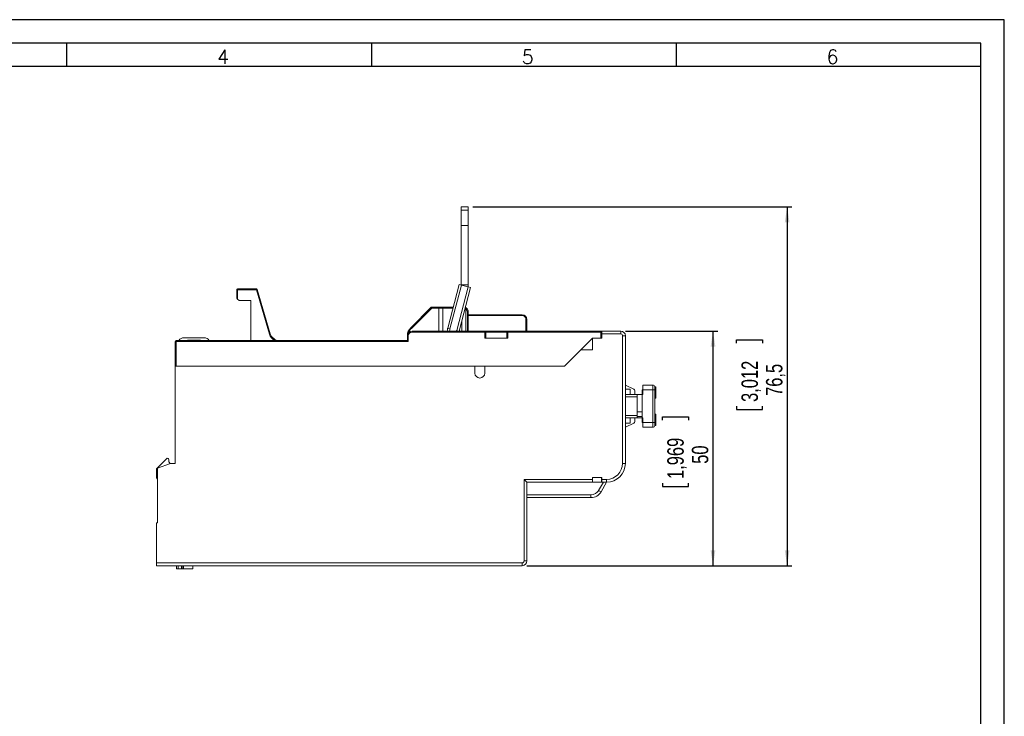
# Model space of a CAD drawing. Header units: millimetres. Extents: x 0 to 420, y 0 to 297.
# Tile 20 of 20: x 210 to 420, y 148 to 297. Entities that reach past the tile are written whole.
import ezdxf

# ---------------------------------------------------------------- set-up
doc = ezdxf.new("R2010")
doc.units = ezdxf.units.MM
doc.layers.add('COTA', color=7, linetype='Continuous')
doc.layers.add('FORMATO', color=7, linetype='Continuous')
doc.styles.add('SLDTEXTSTYLE0', font='ROMANS')
doc.styles.add('SLDTEXTSTYLE1', font='TXT', dxfattribs={"width": 0.605})
doc.styles.add('SLDTEXTSTYLE2', font='TXT', dxfattribs={"width": 0.569583})
doc.styles.add('SLDTEXTSTYLE3', font='TXT', dxfattribs={"width": 0.75})
doc.dimstyles.new('SLDDIMSTYLE0', dxfattribs={"dimtxt": 3.5, "dimasz": 3.302, "dimexe": 0, "dimexo": 0.0625, "dimgap": 0.875, "dimtad": 1, "dimdec": 1, "dimrnd": 1e-09, "dimzin": 12, "dimdsep": 46, "dimtxsty": 'SLDTEXTSTYLE3', "dimsah": 1, "dimcen": 0.09, "dimadec": 0, "dimazin": 3, "dimtfac": 1, "dimtdec": 1, "dimtofl": 0, "dimtmove": 0, "dimatfit": 3, "dimfxl": 1, "dimfrac": 2, "dimtolj": 1, "dimtzin": 12, "dimarcsym": 0})

# ---------------------------------------------------------------- blocks, each defined once
blk = doc.blocks.new('SW_NOTE_0')
at = {"color": 0, "linetype": 'Continuous', "lineweight": 0, "attachment_point": 1, "rotation": 90}
for s, insert, char_height, style in [('Sujeito a alteração sem aviso prévio. As informações contidas são valores de referência.                                                           Los valores demostrados pueden ser cambiados sin aviso previo. La información és de referencia solamente.', (-1.71, 0), 1.32292, 'SLDTEXTSTYLE2'), ('The values shown are subject to change without prior notice. The information is for reference only.', (0.06, 0), 1.3229, 'SLDTEXTSTYLE1')]:
    blk.add_mtext(s, dxfattribs=dict(at, insert=insert, char_height=char_height, style=style))
blk = doc.blocks.new('_D_3')
at = {"layer": 'COTA'}
for p, q in [((339.18, 230.61), (358.87, 230.61)), ((357.87, 180.61), (357.87, 230.61)), ((347.07, 211.62), (347.07, 212.33)), ((347.07, 212.33), (352.63, 212.33)), ((352.63, 212.33), (352.63, 211.62)), ((347.07, 198.2), (347.07, 197.49)), ((347.07, 197.49), (352.63, 197.49)), ((352.63, 197.49), (352.63, 198.2)), ((318.18, 180.61), (358.87, 180.61))]:
    blk.add_line(p, q, dxfattribs=at)
for points in [[(357.87, 230.61), (357.36, 227.31), (358.38, 227.31)], [(357.87, 180.61), (358.38, 183.91), (357.36, 183.91)]]:
    blk.add_solid(points, dxfattribs=at)
at = {"layer": 'COTA', "char_height": 3.5, "attachment_point": 1, "rotation": 90, "style": 'SLDTEXTSTYLE3'}
for s, insert in [('1,969', (348.12, 199.09)), ('50', (353.36, 202.33))]:
    blk.add_mtext(s, dxfattribs=dict(at, insert=insert))
blk = doc.blocks.new('_D_4')
at = {"layer": 'COTA'}
for p, q in [((306.68, 257.11), (374.68, 257.11)), ((373.68, 257.11), (373.68, 180.61)), ((362.89, 228.03), (362.89, 228.74)), ((362.89, 228.74), (368.45, 228.74)), ((368.45, 228.74), (368.45, 228.03)), ((362.89, 214.62), (362.89, 213.91)), ((368.45, 213.91), (368.45, 214.62)), ((362.89, 213.91), (368.45, 213.91)), ((318.18, 180.61), (374.68, 180.61))]:
    blk.add_line(p, q, dxfattribs=at)
for points in [[(373.68, 257.11), (373.18, 253.81), (374.19, 253.81)], [(373.68, 180.61), (374.19, 183.91), (373.18, 183.91)]]:
    blk.add_solid(points, dxfattribs=at)
at = {"layer": 'COTA', "char_height": 3.5, "attachment_point": 1, "rotation": 90, "style": 'SLDTEXTSTYLE3'}
for s, insert in [('3,012', (363.94, 215.51)), ('76,5', (369.17, 216.8))]:
    blk.add_mtext(s, dxfattribs=dict(at, insert=insert))

msp = doc.modelspace()

# ---------------------------------------------------------------- linework, layer by layer
at = {"color": 7, "linetype": 'Continuous', "lineweight": 15}
for p, q in [((304.18, 257.11), (305.68, 257.11)), ((304.18, 256.37), (304.18, 257.11)), ((305.68, 256.37), (304.18, 256.37)), ((304.18, 253.11), (304.18, 256.37)), ((305.68, 257.11), (305.68, 256.37)), ((305.68, 253.11), (305.68, 256.37)), ((304.18, 253.11), (305.68, 253.11)), ((304.18, 240.51), (304.18, 253.11)), ((305.68, 240.51), (305.68, 253.11)), ((256.28, 239.41), (256.48, 239.41)), ((256.28, 237.61), (256.28, 239.41)), ((256.48, 239.61), (256.48, 239.41)), ((256.48, 239.61), (260.48, 239.61)), ((256.48, 239.41), (256.48, 237.41)), ((260.48, 239.41), (256.48, 239.41)), ((260.48, 239.61), (260.48, 239.41)), ((260.68, 239.47), (260.48, 239.41)), ((263.26, 229.99), (260.48, 239.41)), ((260.68, 239.47), (263.45, 230.05)), ((301.28, 231.23), (303.73, 240.53)), ((301.76, 231.1), (304.21, 240.4)), ((303.21, 230.72), (305.66, 240.02)), ((303.7, 230.61), (306.14, 239.89)), ((303.73, 240.53), (304.21, 240.4)), ((304.18, 240.51), (305.68, 240.51)), ((304.21, 240.4), (305.66, 240.02)), ((305.66, 240.02), (306.14, 239.89)), ((256.48, 237.41), (256.28, 237.61)), ((256.78, 237.11), (256.48, 237.41)), ((259.28, 237.11), (256.78, 237.11)), ((259.28, 237.11), (259.28, 228.61)), ((293.42, 231.34), (297.78, 235.71)), ((297.87, 235.51), (293.56, 231.2)), ((297.87, 235.51), (297.78, 235.71)), ((297.78, 235.71), (299.35, 235.71)), ((299.43, 235.51), (297.87, 235.51)), ((299.35, 235.71), (300.2, 235.71)), ((299.43, 230.61), (299.43, 235.51)), ((300.28, 235.51), (299.43, 235.51)), ((300.2, 235.71), (302.46, 235.71)), ((300.28, 230.61), (300.28, 235.51)), ((305.13, 230.61), (305.13, 235.25)), ((305.48, 234.71), (305.68, 234.71)), ((305.48, 230.61), (305.48, 234.71)), ((305.68, 234.71), (305.68, 230.61)), ((305.68, 234.11), (317.18, 234.11)), ((317.18, 233.91), (305.68, 233.91)), ((317.18, 233.91), (317.18, 234.11)), ((317.98, 230.61), (317.98, 233.11)), ((317.98, 233.11), (318.18, 233.11)), ((318.18, 233.11), (318.18, 230.61)), ((293.56, 231.2), (293.42, 231.34)), ((301.28, 231.23), (301.76, 231.1)), ((304.28, 230.61), (304.28, 232.83)), ((245.03, 229.21), (247.18, 229.21)), ((247.18, 229.21), (249.33, 229.21)), ((263.26, 229.99), (263.45, 230.05)), ((292.68, 228.61), (292.68, 229.61)), ((292.88, 229.61), (292.68, 229.61)), ((292.88, 229.61), (292.88, 228.41)), ((293.68, 230.41), (293.68, 230.61)), ((293.68, 230.61), (309.23, 230.61)), ((309.23, 230.41), (293.68, 230.41)), ((309.23, 230.41), (309.23, 230.61)), ((309.23, 230.61), (314.13, 230.61)), ((309.23, 229.11), (309.23, 230.41)), ((309.23, 230.41), (309.43, 230.41)), ((314.13, 229.11), (309.23, 229.11)), ((309.43, 230.41), (309.43, 229.11)), ((313.93, 230.41), (309.43, 230.41)), ((313.93, 230.41), (314.13, 230.41)), ((313.93, 229.11), (313.93, 230.41)), ((314.13, 230.41), (314.13, 230.61)), ((314.13, 230.61), (333.98, 230.61)), ((314.13, 230.41), (314.13, 229.11)), ((333.98, 230.41), (314.13, 230.41)), ((326.18, 223.11), (332.18, 229.11)), ((333.98, 229.11), (332.18, 229.11)), ((332.18, 226.61), (332.18, 229.11)), ((332.18, 229.11), (334.18, 229.11)), ((333.98, 230.41), (333.98, 230.61)), ((334.18, 230.61), (333.98, 230.61)), ((333.98, 229.11), (333.98, 230.41)), ((333.98, 230.41), (334.18, 230.41)), ((334.18, 230.61), (338.18, 230.61)), ((334.18, 230.01), (334.18, 230.61)), ((334.18, 229.11), (334.18, 230.01)), ((338.18, 230.01), (334.18, 230.01)), ((338.18, 230.61), (338.18, 230.01)), ((338.58, 202.41), (338.58, 229.61)), ((339.18, 229.61), (338.58, 229.61)), ((339.18, 229.61), (339.18, 202.41)), ((243.18, 228.41), (243.38, 228.41)), ((243.18, 223.11), (243.18, 228.41)), ((243.38, 228.41), (243.38, 228.61)), ((243.38, 228.61), (292.68, 228.61)), ((243.38, 228.41), (243.38, 223.11)), ((292.88, 228.41), (243.38, 228.41)), ((248.58, 228.66), (245.78, 228.66)), ((292.88, 228.41), (292.68, 228.61)), ((329.68, 226.61), (326.18, 223.11)), ((329.68, 226.61), (332.18, 226.61)), ((243.18, 202.41), (243.18, 223.11)), ((243.18, 223.11), (307.09, 223.11)), ((326.18, 223.11), (243.38, 223.11)), ((307.09, 223.11), (307.09, 221.66)), ((309.18, 221.66), (309.18, 223.11)), ((309.18, 223.11), (326.18, 223.11)), ((340.96, 218.22), (339.18, 219.11)), ((342.93, 219.11), (345.03, 219.11)), ((342.93, 218.11), (342.93, 219.11)), ((345.03, 219.11), (345.03, 218.11)), ((345.43, 218.11), (345.43, 218.71)), ((345.68, 218.71), (345.43, 218.71)), ((345.68, 218.71), (345.68, 217.51)), ((339.18, 218.21), (340.18, 218.21)), ((339.18, 217.11), (342.73, 217.11)), ((341.73, 216.57), (339.18, 216.57)), ((340.18, 218.21), (340.18, 217.11)), ((341.18, 217.11), (341.18, 217.86)), ((342.73, 217.11), (341.73, 217.11)), ((341.73, 217.11), (341.73, 213.4)), ((342.73, 217.11), (342.73, 218.11)), ((342.73, 218.11), (342.93, 218.11)), ((342.93, 217.11), (342.73, 217.11)), ((342.73, 217.11), (342.73, 212.11)), ((345.03, 218.11), (342.93, 218.11)), ((342.93, 218.11), (342.93, 217.11)), ((345.03, 211.11), (345.03, 218.11)), ((345.43, 218.11), (345.03, 218.11)), ((345.43, 218.11), (345.43, 211.11)), ((345.68, 217.51), (345.43, 217.51)), ((345.68, 216.31), (345.43, 216.31)), ((345.68, 216.31), (345.68, 217.51)), ((345.68, 216.3), (345.43, 216.3)), ((339.18, 212.65), (341.73, 212.65)), ((339.18, 212.11), (342.73, 212.11)), ((340.18, 212.11), (340.18, 211.01)), ((341.18, 211.36), (341.18, 212.11)), ((342.73, 213.4), (341.73, 213.4)), ((341.73, 213.4), (341.73, 212.41)), ((342.73, 212.41), (341.73, 212.41)), ((341.73, 212.41), (341.73, 212.11)), ((341.73, 212.11), (342.73, 212.11)), ((342.73, 212.11), (342.93, 212.11)), ((342.73, 211.11), (342.73, 212.11)), ((342.93, 212.11), (342.93, 211.11)), ((345.68, 212.91), (345.43, 212.91)), ((345.68, 211.71), (345.68, 212.91)), ((339.18, 211.01), (340.18, 211.01)), ((339.18, 210.11), (340.96, 211)), ((342.93, 211.11), (342.73, 211.11)), ((342.93, 211.11), (345.03, 211.11)), ((342.93, 210.11), (342.93, 211.11)), ((345.03, 210.11), (342.93, 210.11)), ((345.03, 211.11), (345.03, 210.11)), ((345.03, 211.11), (345.43, 211.11)), ((345.68, 211.71), (345.43, 211.71)), ((345.43, 210.51), (345.43, 211.11)), ((345.68, 210.51), (345.43, 210.51)), ((345.68, 211.71), (345.68, 210.51)), ((241.31, 203.41), (239.18, 201.28)), ((239.38, 201.41), (242.18, 202.41)), ((241.82, 202.77), (241.82, 203.2)), ((242.09, 202.38), (241.82, 202.77)), ((242.18, 202.41), (243.18, 202.41)), ((339.18, 202.41), (338.58, 202.41)), ((239.18, 201.28), (239.18, 199.38)), ((239.38, 189.71), (239.38, 201.41)), ((317.58, 199.01), (332.18, 199.01)), ((317.58, 181.61), (317.58, 199.01)), ((318.18, 198.41), (317.58, 199.01)), ((318.18, 198.41), (318.18, 181.61)), ((332.18, 198.41), (318.18, 198.41)), ((334.18, 199.41), (332.18, 199.41)), ((332.18, 199.41), (332.18, 199.01)), ((332.18, 199.01), (332.18, 198.41)), ((334.08, 198.41), (332.18, 198.41)), ((333.48, 196.66), (334.49, 198.41)), ((335.18, 198.41), (334, 196.36)), ((334.08, 199.41), (334.08, 198.41)), ((334.08, 198.41), (334.18, 198.41)), ((334.18, 199.41), (334.18, 199.01)), ((334.18, 199.01), (335.18, 199.01)), ((334.18, 198.41), (334.18, 199.01)), ((335.18, 198.41), (334.18, 198.41)), ((335.18, 198.41), (335.18, 199.01)), ((331.84, 195.11), (331.84, 195.71)), ((334, 196.36), (333.48, 196.66)), ((331.84, 195.11), (318.18, 195.11)), ((239.18, 181.21), (239.18, 189.71)), ((239.18, 189.71), (239.38, 189.71)), ((318.19, 185.14), (318.18, 185.14)), ((318.19, 184.54), (318.18, 184.54)), ((318.19, 184.51), (318.18, 184.51)), ((318.19, 183.85), (318.18, 183.85)), ((318.19, 183.11), (318.18, 183.11)), ((318.19, 183.09), (318.18, 183.09)), ((318.19, 184.51), (318.19, 184.54)), ((239.18, 181.21), (317.18, 181.21)), ((239.18, 180.61), (239.18, 181.21)), ((317.18, 180.61), (239.18, 180.61)), ((243.43, 179.91), (243.43, 180.61)), ((244.78, 179.91), (244.78, 180.61)), ((244.93, 180.61), (244.93, 179.96)), ((246.93, 179.91), (246.93, 180.61)), ((317.18, 180.61), (317.18, 181.21)), ((318.18, 181.61), (317.58, 181.61)), ((243.83, 179.91), (243.43, 179.91)), ((244.53, 179.91), (243.83, 179.91)), ((244.78, 179.91), (244.53, 179.91)), ((246.93, 179.91), (244.78, 179.91))]:
    msp.add_line(p, q, dxfattribs=at)
at = {"color": 8, "linetype": 'Continuous', "lineweight": 15}
for p, q in [((302.41, 235.51), (300.28, 235.51)), ((303.21, 230.72), (303.62, 230.61)), ((331.84, 195.71), (318.18, 195.71)), ((243.83, 179.91), (243.83, 180.61)), ((244.53, 179.91), (244.53, 180.61))]:
    msp.add_line(p, q, dxfattribs=at)
at = {"color": 7, "linetype": 'Continuous', "lineweight": 15}
for centre, radius, start, end in [((256.48, 239.41), 0.2, 90, 180), ((260.48, 239.41), 0.2, 16.3895, 90), ((302.58, 240.51), 1.6, 356.2105, 0), ((302.58, 240.51), 3.1, 350.8848, 0), ((304.68, 234.71), 1, 48.2368, 69.9311), ((304.68, 234.71), 0.8, 0, 52.8851), ((304.68, 234.71), 1, 0, 48.2368), ((317.18, 233.11), 1, 0, 90), ((317.18, 233.11), 0.8, 0, 90), ((295.18, 229.58), 2.5, 135, 177.7848), ((304.03, 230.5), 2.85, 165.2564, 177.7886), ((245.03, 227.91), 1.3, 90, 147.421), ((249.33, 227.91), 1.3, 32.579, 90), ((265.37, 230.61), 2.2, 196.3895, 245.38), ((265.37, 230.61), 2, 196.3895, 270), ((293.68, 229.61), 1, 90, 180), ((293.68, 229.61), 0.8, 90, 180), ((309.23, 230.41), 0.2, 0, 90), ((314.13, 230.41), 0.2, 90, 180), ((333.98, 230.41), 0.2, 0, 90), ((338.18, 229.61), 1, 0, 90), ((338.18, 229.61), 0.4, 0, 90), ((243.38, 228.41), 0.2, 90, 180), ((245.78, 228.06), 0.6, 90, 113.5565), ((248.58, 228.06), 0.6, 66.4435, 90), ((308.14, 221.66), 1.05, 180, 0), ((345.03, 218.71), 0.4, 0, 90), ((340.78, 217.86), 0.4, 0, 63.43), ((340.78, 211.36), 0.4, 296.57, 0), ((345.03, 210.51), 0.4, 270, 0), ((241.52, 203.2), 0.3, 0, 135), ((335.18, 202.41), 3.4, 270, 0), ((335.18, 202.41), 4, 270, 0), ((239.58, 199.38), 0.4, 180, 240), ((331.84, 197.61), 1.9, 270, 330), ((331.84, 197.61), 2.5, 270, 330), ((317.18, 181.61), 0.4, 270, 0), ((317.18, 181.61), 1, 270, 0)]:
    msp.add_arc(centre, radius, start, end, dxfattribs=at)
at = {"color": 8, "linetype": 'Continuous', "lineweight": 15}
for centre, radius, start, end in [((304.54, 234.71), 0.8, 42.3302, 58.5798), ((295.18, 229.58), 2.3, 135, 160.0384), ((304.03, 230.5), 2.35, 165.2564, 177.3178), ((304.03, 230.5), 0.85, 165.2564, 172.5664)]:
    msp.add_arc(centre, radius, start, end, dxfattribs=at)
at = {"color": 7, "linetype": 'Continuous', "lineweight": 15}
for centre in [(299.35, 235.51), (300.2, 235.51)]:
    msp.add_ellipse(centre, major_axis=(0, 0.2), ratio=0.414214, start_param=4.712389, end_param=6.283185, dxfattribs=at)
for points, knots in [([(305.17, 235.35), (305.16, 235.34), (305.14, 235.31), (305.13, 235.27), (305.13, 235.25), (305.13, 235.25)], [0, 0, 0, 0, 0.4639828, 0.923545, 1, 1, 1, 1]), ([(305.17, 235.35), (305.18, 235.37), (305.21, 235.4), (305.26, 235.44), (305.3, 235.46), (305.33, 235.47), (305.35, 235.46), (305.35, 235.46), (305.35, 235.46)], [0, 0, 0, 0, 0.203507, 0.40682, 0.615073, 0.830936, 0.987177, 1, 1, 1, 1]), ([(338.81, 200.73), (338.82, 200.73), (338.82, 200.74), (338.83, 200.77), (338.84, 200.79)], [0, 0, 0, 0, 0.53145, 1, 1, 1, 1]), ([(244.93, 179.96), (244.92, 179.95), (244.9, 179.92), (244.82, 179.91), (244.78, 179.91)], [0, 0, 0, 0, 0.504903, 1, 1, 1, 1])]:
    msp.add_open_spline(points, degree=3, knots=knots, dxfattribs=at)
at = {"layer": 'FORMATO'}
for p, q in [((420, 297), (0, 297)), ((420, 0), (420, 297)), ((415, 292), (25, 292)), ((220, 292), (220, 287)), ((285, 292), (285, 287)), ((350, 292), (350, 287)), ((415, 287), (415, 292)), ((415, 287), (25, 287)), ((415, 5), (415, 287))]:
    msp.add_line(p, q, dxfattribs=at)

# ---------------------------------------------------------------- block references
at = {"color": 7, "linetype": 'Continuous', "lineweight": 0}
msp.add_blockref('SW_NOTE_0', (417.59, 12.31), dxfattribs=at)

# ---------------------------------------------------------------- texts
at = {"layer": 'FORMATO', "char_height": 3, "attachment_point": 2, "style": 'SLDTEXTSTYLE0'}
for s, insert in [('4', (253.35, 290.6)), ('5', (318.35, 290.6)), ('6', (383.35, 290.6))]:
    msp.add_mtext(s, dxfattribs=dict(at, insert=insert))

# ---------------------------------------------------------------- dimensions: what is measured, and where the dimension line sits
at = {"layer": 'COTA'}
for base, p1, p2, picture, middle in [((373.68, 180.61), (305.68, 257.11), (317.18, 180.61), '_D_4', (373.68, 221.33)), ((357.87, 230.61), (317.18, 180.61), (338.18, 230.61), '_D_3', (357.87, 204.91))]:
    dim = msp.add_linear_dim(base=base, p1=p1, p2=p2, angle=90, dimstyle='SLDDIMSTYLE0', dxfattribs=at)
    dim.commit()
    dim.dimension.update_dxf_attribs({"geometry": picture, "text_midpoint": middle, "dimtype": 160})

doc.saveas('drawing.dxf')
